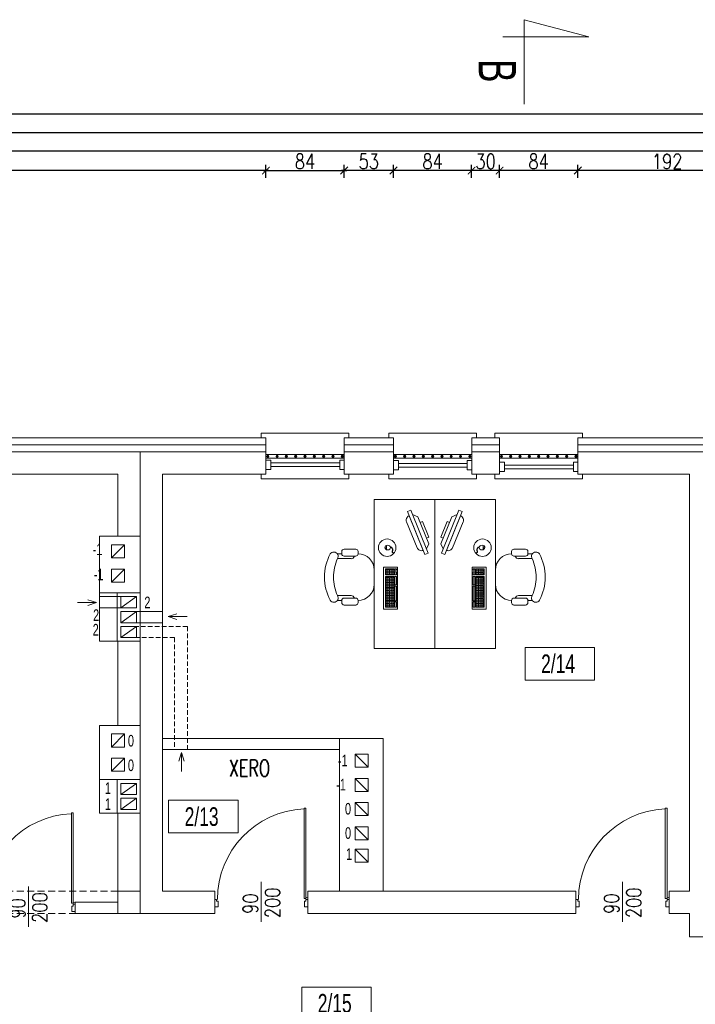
# Model space of a CAD drawing. Header units: millimetres. Extents: x 6354466 to 6508314, y -1889048 to -1342748.
# Tile 109 of 134: x 6388100 to 6395358, y -1554901 to -1544321. Entities that reach past the tile are written whole.
import ezdxf
from ezdxf.enums import TextEntityAlignment as Align

# ---------------------------------------------------------------- set-up
doc = ezdxf.new("R2010")
doc.units = ezdxf.units.MM
doc.header["$PDMODE"] = 3
doc.header["$PDSIZE"] = 10
doc.linetypes.add('HIDDEN', pattern=[0.375, 0.25, -0.125])
for name, color, linetype, lineweight in [('HATCH', 8, 'Continuous', 0), ('L-2', 167, 'Continuous', 13), ('L-3', 10, 'Continuous', 18), ('L-4', 92, 'Continuous', 20), ('L-5', 152, 'Continuous', 9), ('L-DIM', 252, 'Continuous', 5), ('L-DRZWI', 146, 'Continuous', 13), ('L-ISTNIEJĄCE BUDYNKI', 167, 'Continuous', 5), ('L-OKNA', 144, 'Continuous', 20), ('L-Wyburzenia', 253, 'HIDDEN', 5), ('łóżka', 230, 'Continuous', 9)]:
    doc.layers.add(name, color=color, linetype=linetype, lineweight=lineweight)
doc.layers.add('L-9', color=11, linetype='Continuous', plot=False)
doc.styles.add('125', font='cdmsimpl.shx', dxfattribs={"width": 0.7, "height": 125})
doc.styles.add('160', font='simplex.shx', dxfattribs={"width": 0.8, "height": 160})
doc.styles.add('200', font='cdmsimpl.shx', dxfattribs={"width": 0.7, "height": 200})
doc.styles.add('250', font='cdmsimpl.shx', dxfattribs={"width": 0.7, "height": 250})
doc.styles.add('CDM', font='cdmsimpl.shx', dxfattribs={"width": 0.8, "bigfont": 'cdmbigpl.shx'})
doc.styles.add('SIM-DIM', font='simplex.shx', dxfattribs={"width": 0.7, "bigfont": 'cdmbigpl.shx'})
doc.linetypes.add('BATTING', pattern='A,0.00254,-2.54,[134,ltypeshp.shx,S=2.54,R=0,X=-2.54,Y=0],-5.08,[134,ltypeshp.shx,S=2.54,R=180,X=2.54,Y=0],-2.54', length=10.16254)
doc.dimstyles.new('160', dxfattribs={"dimtxt": 160, "dimasz": 80, "dimexe": 60, "dimexo": 3, "dimgap": 18, "dimtad": 1, "dimdec": 0, "dimlfac": 0.1, "dimrnd": 1, "dimtxsty": '160', "dimblk": 'ARCHTICK', "dimcen": 2.5, "dimdle": 30, "dimadec": 0, "dimazin": 0, "dimtfac": 1, "dimtdec": 0, "dimtix": 1, "dimtmove": 2, "dimatfit": 0, "dimldrblk": 'NONE', "dimfxl": 0, "dimarcsym": 0})

# ---------------------------------------------------------------- blocks, each defined once
blk = doc.blocks.new('*U23')
for p, q in [((-5, 0), (-5, -5)), ((5, -5), (5, 0)), ((-5, -5), (5, -5)), ((-2, -5), (-2, -79)), ((2, -5), (2, -79)), ((-5, -84), (-5, -79)), ((-5, -79), (5, -79)), ((5, -79), (5, -84))]:
    blk.add_line(p, q)
blk = doc.blocks.new('STOLIK2')
h = blk.add_hatch()
h.set_pattern_fill('ANGLE', color=256, scale=0.25, style=0)
h.set_pattern_definition([(360, (-4499.488, 29427.6887), (-2e-16, -1.74625), [1.27, -0.47625]), (270, (-4499.488, 29427.6887), (-1.74625, 1e-16), [1.27, -0.47625])])
h.paths.add_polyline_path([(-130.9, 53.7), (-98.1, 53.7), (-98.1, 62.9), (-130.9, 62.9)])
h.paths.add_polyline_path([(-96.2, 62.9), (-89.7, 62.9), (-89.7, 53.7), (-96.2, 53.7)])
for p, q in [((-128.6, 107.5), (-128.6, 95)), ((-126.1, 110), (-123.6, 110)), ((-123.6, 114.7), (-123.6, 110)), ((-121.1, 107.5), (-121.1, 95)), ((-118.5, 114.7), (-118.5, 100)), ((-78.8, 114.7), (-78.8, 100)), ((-76.1, 107.5), (-76.1, 95)), ((-73.6, 110), (-73.6, 114.7)), ((-71.1, 110), (-73.6, 110)), ((-68.6, 107.5), (-68.6, 95)), ((-126.1, 92.5), (-123.6, 92.5)), ((-71.1, 92.5), (-73.6, 92.5)), ((-82.5, 75), (-67.5, 75)), ((-67, 63.7), (-67, 62.1)), ((-67, 62.1), (-69.2, 62)), ((-67, 62.1), (-64.7, 62.1)), ((-28.2, 39.5), (-74.5, 20.7)), ((-73, 17), (-26.7, 35.8)), ((-31.3, 33.9), (-33.7, 28.3)), ((-26.7, 35.8), (-28.2, 39.5)), ((-62.8, 16.5), (-33.7, 28.3)), ((-74.5, 20.7), (-73, 17)), ((-68.4, 18.9), (-62.8, 16.5))]:
    blk.add_line(p, q)
for points in [[(-15.3, 75), (-175.3, 75), (-175.3, 10), (-15.3, 10)], [(-133, 50), (-88.1, 50), (-88.1, 65), (-133, 65)], [(-130.9, 53.7), (-98.1, 53.7), (-98.1, 62.9), (-130.9, 62.9)], [(-125.3, 53), (-130.9, 53), (-130.9, 51.3), (-125.3, 51.3)], [(-124.2, 51.3), (-108.3, 51.3), (-108.3, 53), (-124.2, 53)], [(-107.1, 53), (-98.1, 53), (-98.1, 51.3), (-107.1, 51.3)], [(-96.2, 62.9), (-89.7, 62.9), (-89.7, 53.7), (-96.2, 53.7)], [(-96.2, 53), (-92.9, 53), (-92.9, 51.3), (-96.2, 51.3)], [(-89.7, 53), (-91.3, 53), (-91.3, 51.3), (-89.7, 51.3)], [(-66.6, 57.6), (-66.9, 57.6), (-66.9, 56.7), (-66.6, 56.7)], [(-39.8, 25.8), (-56.7, 19), (-55.7, 16.5), (-38.8, 23.4)]]:
    blk.add_lwpolyline(points, close=True)
blk.add_lwpolyline([(-32.8, 37.6), (-32.8, 37.6, 0.414214), (-39.3, 40.4), (-67.1, 29.1, 0.414214), (-69.9, 22.6), (-69.9, 22.6)], format="xyb", close=True)
blk.add_circle((-67, 61.2), 9.34)
for centre, radius, start, end in [((-98.5, 75.5), 53.1, 90.0969, 118.0725), ((-98.7, 75.5), 53.1, 61.9275, 89.9031), ((-121, 118.5), 4.62, 123.3493, 303.4743), ((-97.9, 66.2), 52.6, 90.8505, 113.0497), ((-99.4, 66.2), 52.6, 66.9503, 89.1495), ((-76.3, 118.5), 4.62, 236.5257, 56.6507), ((-126.1, 107.5), 2.5, 90, 180), ((-123.6, 107.5), 2.5, 0, 90), ((-73.6, 107.5), 2.5, 90, 180), ((-71.1, 107.5), 2.5, 0, 90), ((-122.2, 100), 3.75, 286.6721, 0), ((-75.1, 100), 3.75, 180, 253.3551), ((-126.1, 95), 2.5, 180, 270), ((-123.6, 95), 2.5, 270, 0), ((-106.1, 92.5), 17.5, 180, 270), ((-91.1, 92.5), 17.5, 270, 0), ((-73.6, 95), 2.5, 180, 270), ((-71.1, 95), 2.5, 270, 0)]:
    blk.add_arc(centre, radius, start, end)
at = {"extrusion": (0, 0, -1)}
blk.add_ellipse((-66.9, 60.7), major_axis=(-0.08, 3.05), ratio=0.834162, dxfattribs=at)
for points, knots in [([(-66.9, 56.7), (-67.7, 55.9), (-69.1, 54.5), (-71.6, 56.7), (-72.6, 54.4), (-73.6, 54.9), (-74.1, 55.2)], [0, 0, 0, 0, 2.841116, 5.231607, 6.614689, 8.161976, 8.161976, 8.161976, 8.161976]), ([(-66.6, 56.7), (-66.9, 56.4), (-67, 56.2), (-67.5, 55.8), (-67.8, 55.5), (-68.4, 55.2), (-68.7, 55.1), (-69.2, 55.1), (-69.4, 55.1), (-69.7, 55.1), (-69.8, 55.2), (-70.3, 55.4), (-70.5, 55.5), (-71, 55.7), (-71.1, 55.7), (-71.4, 55.7), (-71.4, 55.7), (-71.5, 55.7), (-71.6, 55.7), (-71.7, 55.6), (-71.8, 55.4), (-72, 55.2), (-72.1, 55), (-72.3, 54.8), (-72.4, 54.7), (-72.6, 54.6), (-72.7, 54.6), (-73, 54.6), (-73.1, 54.6), (-73.4, 54.6), (-73.5, 54.7), (-73.7, 54.8)], [0, 0, 0, 0, 0.557194, 0.557194, 1.671582, 1.671582, 2.519282, 2.519282, 2.939271, 2.939271, 3.35926, 3.35926, 4.143879, 4.143879, 4.704066, 4.704066, 5.061527, 5.061527, 5.357017, 5.357017, 5.838332, 5.838332, 6.319648, 6.319648, 6.605434, 6.605434, 6.891219, 6.891219, 7.177005, 7.177005, 7.662218, 7.662218, 7.662218, 7.662218])]:
    blk.add_open_spline(points, degree=3, knots=knots)
blk = doc.blocks.new('opis pom')
at = {"color": 0}
blk.add_lwpolyline([(252897, -40977), (253644, -40977), (253644, -41327), (252897, -41327)], close=True, dxfattribs=at)
at = {"layer": 'L-4', "lineweight": 30, "style": '250', "width": 0.7}
blk.add_attdef('2', text='', height=250, dxfattribs=at).set_placement((253252, -41152), align=Align.MIDDLE_CENTER)
blk = doc.blocks.new('*U281')
for p, q in [((-40, 50), (-40, 1020)), ((-40, 1020), (-20, 1020)), ((-20, 1020), (-20, 50)), ((-500, -203), (-500, 228)), ((-1000, -40), (-1000, 40)), ((-1000, 40), (-980, 40)), ((-980, 40), (-980, 20)), ((-980, 20), (-965, 20)), ((-965, 20), (-965, -40)), ((-20, 50), (-40, 50)), ((-20, 20), (-35, 20)), ((-35, 20), (-35, -40)), ((-20, 50), (-20, 60)), ((0, 40), (-20, 40)), ((-20, 40), (-20, 20)), ((-965, -40), (-1000, -40)), ((-35, -40), (0, -40))]:
    blk.add_line(p, q)
for points in [[(-20, 50), (-20, 1020)], [(0, -40), (0, 40)]]:
    blk.add_lwpolyline(points)
blk.add_circle((-10, 50), 10)
blk.add_arc((2, 39), 974, 92.7258, 179.9542)
at = {"style": '160', "width": 0.8}
blk.add_attdef('SZER', text='', height=160, rotation=90, dxfattribs=at).set_placement((-489, -6), align=Align.BOTTOM_CENTER)
blk.add_attdef('WYS', text='', height=160, rotation=90, dxfattribs=at).set_placement((-459, 3), align=Align.TOP_CENTER)
at = {"style": 'CDM', "width": 0.8, "flags": 1}
blk.add_attdef('POZIOM', (-915, -225), '', height=125, dxfattribs=at)
blk = doc.blocks.new('_ArchTick')
at = {"color": 0, "linetype": 'ByBlock', "const_width": 0.15}
blk.add_lwpolyline([(-0.5, -0.5), (0.5, 0.5)], dxfattribs=at)
blk = doc.blocks.new('*D328')
at = {"layer": 'Defpoints', "color": 0, "transparency": 16777216}
for p in [(6394095, -1545942), (6394095, -1548888), (6396015, -1548888)]:
    blk.add_point(p, dxfattribs=at)
at = {"layer": 'L-DIM', "color": 0, "lineweight": -2, "ltscale": 10, "transparency": 16777216}
for p, q in [((6394095, -1546022), (6394095, -1545882)), ((6396015, -1546022), (6396015, -1545882)), ((6396045, -1545942), (6394065, -1545942))]:
    blk.add_line(p, q, dxfattribs=at)
at = {"layer": 'L-DIM', "color": 0, "linetype": 'ByBlock', "lineweight": -2, "transparency": 16777216, "xscale": 80, "yscale": 80, "zscale": 80, "rotation": 180}
blk.add_blockref('_ArchTick', (6394095, -1545942), dxfattribs=at)
at = {"layer": 'L-DIM', "color": 0, "linetype": 'ByBlock', "lineweight": -2, "transparency": 16777216, "xscale": 80, "yscale": 80, "zscale": 80}
blk.add_blockref('_ArchTick', (6396015, -1545942), dxfattribs=at)
at = {"layer": 'L-DIM', "color": 0, "ltscale": 10, "transparency": 16777216, "insert": (6395055, -1545844), "char_height": 160, "attachment_point": 5, "style": '160'}
blk.add_mtext('192', dxfattribs=at)
blk = doc.blocks.new('_None')
blk = doc.blocks.new('*D329')
at = {"layer": 'Defpoints', "color": 0, "transparency": 16777216}
for p in [(6393255, -1545942), (6393255, -1548888), (6394095, -1548888)]:
    blk.add_point(p, dxfattribs=at)
at = {"layer": 'L-DIM', "color": 0, "lineweight": -2, "ltscale": 10, "transparency": 16777216}
for p, q in [((6393255, -1546022), (6393255, -1545882)), ((6394095, -1546022), (6394095, -1545882)), ((6394125, -1545942), (6393225, -1545942))]:
    blk.add_line(p, q, dxfattribs=at)
at = {"layer": 'L-DIM', "color": 0, "linetype": 'ByBlock', "lineweight": -2, "transparency": 16777216, "xscale": 80, "yscale": 80, "zscale": 80, "rotation": 180}
blk.add_blockref('_ArchTick', (6393255, -1545942), dxfattribs=at)
at = {"layer": 'L-DIM', "color": 0, "linetype": 'ByBlock', "lineweight": -2, "transparency": 16777216, "xscale": 80, "yscale": 80, "zscale": 80}
blk.add_blockref('_ArchTick', (6394095, -1545942), dxfattribs=at)
at = {"layer": 'L-DIM', "color": 0, "ltscale": 10, "transparency": 16777216, "insert": (6393675, -1545844), "char_height": 160, "attachment_point": 5, "style": '160'}
blk.add_mtext('84', dxfattribs=at)
blk = doc.blocks.new('*D330')
at = {"layer": 'Defpoints', "color": 0, "transparency": 16777216}
for p in [(6392955, -1545942), (6392955, -1548888), (6393255, -1548888)]:
    blk.add_point(p, dxfattribs=at)
at = {"layer": 'L-DIM', "color": 0, "lineweight": -2, "ltscale": 10, "transparency": 16777216}
for p, q in [((6392955, -1546022), (6392955, -1545882)), ((6393255, -1546022), (6393255, -1545882)), ((6393285, -1545942), (6392925, -1545942))]:
    blk.add_line(p, q, dxfattribs=at)
at = {"layer": 'L-DIM', "color": 0, "linetype": 'ByBlock', "lineweight": -2, "transparency": 16777216, "xscale": 80, "yscale": 80, "zscale": 80, "rotation": 180}
blk.add_blockref('_ArchTick', (6392955, -1545942), dxfattribs=at)
at = {"layer": 'L-DIM', "color": 0, "linetype": 'ByBlock', "lineweight": -2, "transparency": 16777216, "xscale": 80, "yscale": 80, "zscale": 80}
blk.add_blockref('_ArchTick', (6393255, -1545942), dxfattribs=at)
at = {"layer": 'L-DIM', "color": 0, "ltscale": 10, "transparency": 16777216, "insert": (6393105, -1545844), "char_height": 160, "attachment_point": 5, "style": '160'}
blk.add_mtext('30', dxfattribs=at)
blk = doc.blocks.new('*D331')
at = {"layer": 'Defpoints', "color": 0, "transparency": 16777216}
for p in [(6392115, -1545942), (6392115, -1548888), (6392955, -1548888)]:
    blk.add_point(p, dxfattribs=at)
at = {"layer": 'L-DIM', "color": 0, "lineweight": -2, "ltscale": 10, "transparency": 16777216}
for p, q in [((6392115, -1546022), (6392115, -1545882)), ((6392955, -1546022), (6392955, -1545882)), ((6392985, -1545942), (6392085, -1545942))]:
    blk.add_line(p, q, dxfattribs=at)
at = {"layer": 'L-DIM', "color": 0, "linetype": 'ByBlock', "lineweight": -2, "transparency": 16777216, "xscale": 80, "yscale": 80, "zscale": 80, "rotation": 180}
blk.add_blockref('_ArchTick', (6392115, -1545942), dxfattribs=at)
at = {"layer": 'L-DIM', "color": 0, "linetype": 'ByBlock', "lineweight": -2, "transparency": 16777216, "xscale": 80, "yscale": 80, "zscale": 80}
blk.add_blockref('_ArchTick', (6392955, -1545942), dxfattribs=at)
at = {"layer": 'L-DIM', "color": 0, "ltscale": 10, "transparency": 16777216, "insert": (6392535, -1545844), "char_height": 160, "attachment_point": 5, "style": '160'}
blk.add_mtext('84', dxfattribs=at)
blk = doc.blocks.new('*D332')
at = {"layer": 'Defpoints', "color": 0, "transparency": 16777216}
for p in [(6391585, -1545942), (6391585, -1548888), (6392115, -1548888)]:
    blk.add_point(p, dxfattribs=at)
at = {"layer": 'L-DIM', "color": 0, "lineweight": -2, "ltscale": 10, "transparency": 16777216}
for p, q in [((6391585, -1546022), (6391585, -1545882)), ((6392115, -1546022), (6392115, -1545882)), ((6392145, -1545942), (6391555, -1545942))]:
    blk.add_line(p, q, dxfattribs=at)
at = {"layer": 'L-DIM', "color": 0, "linetype": 'ByBlock', "lineweight": -2, "transparency": 16777216, "xscale": 80, "yscale": 80, "zscale": 80, "rotation": 180}
blk.add_blockref('_ArchTick', (6391585, -1545942), dxfattribs=at)
at = {"layer": 'L-DIM', "color": 0, "linetype": 'ByBlock', "lineweight": -2, "transparency": 16777216, "xscale": 80, "yscale": 80, "zscale": 80}
blk.add_blockref('_ArchTick', (6392115, -1545942), dxfattribs=at)
at = {"layer": 'L-DIM', "color": 0, "ltscale": 10, "transparency": 16777216, "insert": (6391850, -1545844), "char_height": 160, "attachment_point": 5, "style": '160'}
blk.add_mtext('53', dxfattribs=at)
blk = doc.blocks.new('*D333')
at = {"layer": 'Defpoints', "color": 0, "ltscale": 10, "transparency": 16777216}
for p in [(6383650, -1545942), (6383650, -1548813), (6390745, -1548813)]:
    blk.add_point(p, dxfattribs=at)
at = {"layer": 'L-DIM', "color": 0, "lineweight": -2, "ltscale": 10, "transparency": 16777216}
for p, q in [((6383650, -1546022), (6383650, -1545882)), ((6390745, -1546022), (6390745, -1545882)), ((6390775, -1545942), (6383620, -1545942))]:
    blk.add_line(p, q, dxfattribs=at)
at = {"layer": 'L-DIM', "color": 0, "lineweight": -2, "ltscale": 10, "transparency": 16777216, "xscale": 80, "yscale": 80, "zscale": 80, "rotation": 180}
blk.add_blockref('_ArchTick', (6383650, -1545942), dxfattribs=at)
at = {"layer": 'L-DIM', "color": 0, "lineweight": -2, "ltscale": 10, "transparency": 16777216, "xscale": 80, "yscale": 80, "zscale": 80}
blk.add_blockref('_ArchTick', (6390745, -1545942), dxfattribs=at)
at = {"layer": 'L-DIM', "color": 0, "ltscale": 10, "transparency": 16777216, "insert": (6387198, -1545844), "char_height": 160, "attachment_point": 5, "style": '160'}
blk.add_mtext('710', dxfattribs=at)
blk = doc.blocks.new('*D338')
at = {"layer": 'Defpoints', "color": 0, "transparency": 16777216}
for p in [(6391585, -1545942), (6390745, -1548813), (6391585, -1548813)]:
    blk.add_point(p, dxfattribs=at)
at = {"layer": 'L-DIM', "color": 0, "lineweight": -2, "ltscale": 10, "transparency": 16777216}
for p, q in [((6390745, -1546022), (6390745, -1545882)), ((6391585, -1546022), (6391585, -1545882)), ((6390715, -1545942), (6391615, -1545942))]:
    blk.add_line(p, q, dxfattribs=at)
at = {"layer": 'L-DIM', "color": 0, "linetype": 'ByBlock', "lineweight": -2, "transparency": 16777216, "xscale": 80, "yscale": 80, "zscale": 80, "rotation": 180}
blk.add_blockref('_ArchTick', (6390745, -1545942), dxfattribs=at)
at = {"layer": 'L-DIM', "color": 0, "linetype": 'ByBlock', "lineweight": -2, "transparency": 16777216, "xscale": 80, "yscale": 80, "zscale": 80}
blk.add_blockref('_ArchTick', (6391585, -1545942), dxfattribs=at)
at = {"layer": 'L-DIM', "color": 0, "ltscale": 10, "transparency": 16777216, "insert": (6391165, -1545844), "char_height": 160, "attachment_point": 5, "style": '160'}
blk.add_mtext('84', dxfattribs=at)
blk = doc.blocks.new('*D339')
at = {"layer": 'Defpoints', "color": 0, "ltscale": 10, "transparency": 16777216}
for p in [(6383200, -1545733), (6413285, -1546723), (6383200, -1548963)]:
    blk.add_point(p, dxfattribs=at)
at = {"layer": 'L-DIM', "color": 0, "lineweight": -2, "ltscale": 10, "transparency": 16777216}
for p, q in [((6413315, -1545733), (6383170, -1545733)), ((6383200, -1545813), (6383200, -1545673)), ((6413285, -1545813), (6413285, -1545673))]:
    blk.add_line(p, q, dxfattribs=at)
at = {"layer": 'L-DIM', "color": 0, "lineweight": -2, "ltscale": 10, "transparency": 16777216, "xscale": 80, "yscale": 80, "zscale": 80, "rotation": 180}
blk.add_blockref('_ArchTick', (6383200, -1545733), dxfattribs=at)
at = {"layer": 'L-DIM', "color": 0, "lineweight": -2, "ltscale": 10, "transparency": 16777216, "xscale": 80, "yscale": 80, "zscale": 80}
blk.add_blockref('_ArchTick', (6413285, -1545733), dxfattribs=at)
at = {"layer": 'L-DIM', "color": 0, "ltscale": 10, "transparency": 16777216, "insert": (6398243, -1545635), "char_height": 160, "attachment_point": 5, "style": '160'}
blk.add_mtext('3009', dxfattribs=at)
blk = doc.blocks.new('*D340')
at = {"layer": 'Defpoints', "color": 0, "ltscale": 10, "transparency": 16777216}
for p in [(6383200, -1545538), (6413285, -1546529), (6383200, -1548619)]:
    blk.add_point(p, dxfattribs=at)
at = {"layer": 'L-DIM', "color": 0, "lineweight": -2, "ltscale": 10, "transparency": 16777216}
for p, q in [((6413315, -1545538), (6383170, -1545538)), ((6383200, -1545618), (6383200, -1545478)), ((6413285, -1545618), (6413285, -1545478))]:
    blk.add_line(p, q, dxfattribs=at)
at = {"layer": 'L-DIM', "color": 0, "lineweight": -2, "ltscale": 10, "transparency": 16777216, "xscale": 80, "yscale": 80, "zscale": 80, "rotation": 180}
blk.add_blockref('_ArchTick', (6383200, -1545538), dxfattribs=at)
at = {"layer": 'L-DIM', "color": 0, "lineweight": -2, "ltscale": 10, "transparency": 16777216, "xscale": 80, "yscale": 80, "zscale": 80}
blk.add_blockref('_ArchTick', (6413285, -1545538), dxfattribs=at)
at = {"layer": 'L-DIM', "color": 0, "ltscale": 10, "transparency": 16777216, "insert": (6398243, -1545440), "char_height": 160, "attachment_point": 5, "style": '160'}
blk.add_mtext('3009', dxfattribs=at)
blk = doc.blocks.new('*D341')
at = {"layer": 'Defpoints', "color": 0, "ltscale": 10, "transparency": 16777216}
for p in [(6383200, -1545337), (6413285, -1546723), (6383200, -1548963)]:
    blk.add_point(p, dxfattribs=at)
at = {"layer": 'L-DIM', "color": 0, "lineweight": -2, "ltscale": 10, "transparency": 16777216}
for p, q in [((6413315, -1545337), (6383170, -1545337)), ((6383200, -1545417), (6383200, -1545277)), ((6413285, -1545417), (6413285, -1545277))]:
    blk.add_line(p, q, dxfattribs=at)
at = {"layer": 'L-DIM', "color": 0, "lineweight": -2, "ltscale": 10, "transparency": 16777216, "xscale": 80, "yscale": 80, "zscale": 80, "rotation": 180}
blk.add_blockref('_ArchTick', (6383200, -1545337), dxfattribs=at)
at = {"layer": 'L-DIM', "color": 0, "lineweight": -2, "ltscale": 10, "transparency": 16777216, "xscale": 80, "yscale": 80, "zscale": 80}
blk.add_blockref('_ArchTick', (6413285, -1545337), dxfattribs=at)
at = {"layer": 'L-DIM', "color": 0, "ltscale": 10, "transparency": 16777216, "insert": (6398243, -1545239), "char_height": 160, "attachment_point": 5, "style": '160'}
blk.add_mtext('3009', dxfattribs=at)

msp = doc.modelspace()

# ---------------------------------------------------------------- hatches: boundary and pattern name
at = {"layer": 'L-5', "ltscale": 10}
h = msp.add_hatch(dxfattribs=at)
h.set_pattern_fill('ANSI31', color=8, scale=10)
h.set_pattern_definition([(45, (6323554.634, -1676177.102), (-22.45064, 22.45064), [])])
h.paths.add_polyline_path([(6390195.3, -1553718.4), (6390195.3, -1553683.4), (6389635.3, -1553683.4), (6389635.3, -1552293.2), (6389395.3, -1552293.2), (6389395.3, -1553923.4), (6390195.3, -1553923.4), (6390195.3, -1553798.4)])
h.paths.add_polyline_path([(6389395.3, -1553923.4), (6390195.3, -1553923.4), (6390195.3, -1553798.4), (6390195.3, -1553718.4), (6390195.3, -1553683.4), (6389635.3, -1553683.4), (6389635.3, -1552293.2), (6389395.3, -1552293.2)], flags=16)

# ---------------------------------------------------------------- linework, layer by layer
at = {"layer": 'HATCH', "linetype": 'HIDDEN', "ltscale": 200}
for p, q in [((6389902.9, -1550840.4), (6389355.3, -1550840.4)), ((6389902.9, -1550840.4), (6389902.9, -1552163.4)), ((6389762.9, -1550960.4), (6389355.3, -1550960.4)), ((6389762.9, -1550960.4), (6389762.9, -1552163.4))]:
    msp.add_line(p, q, dxfattribs=at)
at = {"layer": 'L-2'}
for p, q in [((6393520, -1545229.8), (6393520, -1544321.1)), ((6393520, -1544321.1), (6394212.9, -1544505.7)), ((6394212.9, -1544505.7), (6393290.4, -1544505.7)), ((6383800.3, -1548963.4), (6390745.3, -1548963.4)), ((6383800.3, -1548963.4), (6389395.3, -1548963.4)), ((6389395.3, -1553923.4), (6389395.3, -1548963.4)), ((6389395.3, -1548963.4), (6389395.3, -1553923.4)), ((6390745.3, -1549203.4), (6390745.3, -1548963.4)), ((6390745.3, -1548963.4), (6390745.3, -1549203.4)), ((6391585.3, -1548963.4), (6392115.3, -1548963.4)), ((6391585.3, -1549203.4), (6391585.3, -1548963.4)), ((6392115.3, -1549203.4), (6392115.3, -1548963.4)), ((6392955.3, -1548963.4), (6393255.3, -1548963.4)), ((6392955.3, -1549203.4), (6392955.3, -1548963.4)), ((6393255.3, -1549203.4), (6393255.3, -1548963.4)), ((6394095.3, -1548963.4), (6396015.3, -1548963.4)), ((6394095.3, -1549203.4), (6394095.3, -1548963.4)), ((6389155.3, -1549203.4), (6384040.3, -1549203.4)), ((6389155.3, -1549203.4), (6389155.3, -1549868.8)), ((6389635.3, -1549203.4), (6390745.3, -1549203.4)), ((6389635.3, -1552163.4), (6389635.3, -1549203.4)), ((6390745.3, -1549203.4), (6390125.3, -1549203.4)), ((6391585.3, -1549203.4), (6392005.3, -1549203.4)), ((6392005.3, -1549203.4), (6392115.3, -1549203.4)), ((6392955.3, -1549203.4), (6393255.3, -1549203.4)), ((6394095.3, -1549203.4), (6395295.3, -1549203.4)), ((6395295.3, -1551923.4), (6395295.3, -1549203.4)), ((6388955.3, -1550480.4), (6388955.3, -1551000.4)), ((6388955.3, -1551000.4), (6389145.3, -1551000.4)), ((6389155.3, -1551000.4), (6389155.3, -1551905.3)), ((6388955.3, -1552486.5), (6388955.3, -1551905.3)), ((6388955.3, -1551905.3), (6389155.3, -1551905.3)), ((6389155.3, -1551905.3), (6389395.3, -1551905.3)), ((6395295.3, -1553683.4), (6395295.3, -1551923.4)), ((6391535.3, -1552043.4), (6391535.3, -1553683.4)), ((6391535.3, -1552043.4), (6392005.3, -1552043.4)), ((6392005.3, -1552043.4), (6392005.3, -1552353.4)), ((6389635.3, -1553683.4), (6389635.3, -1552163.4)), ((6392005.3, -1553353.4), (6392005.3, -1552353.4)), ((6388955.3, -1552486.5), (6389155.3, -1552486.5)), ((6388955.3, -1552846.5), (6388955.3, -1552486.5)), ((6389155.3, -1552486.5), (6389395.3, -1552486.5)), ((6389145.3, -1552846.5), (6388955.3, -1552846.5)), ((6389155.3, -1552846.5), (6389155.3, -1553923.4)), ((6392005.3, -1553683.4), (6392005.3, -1553353.4)), ((6389395.3, -1553683.4), (6389155.3, -1553683.4)), ((6389635.3, -1553683.4), (6390195.3, -1553683.4)), ((6390195.3, -1553923.4), (6390195.3, -1553683.4)), ((6391195.3, -1553923.4), (6391195.3, -1553683.4)), ((6391195.3, -1553683.4), (6392005.3, -1553683.4)), ((6392005.3, -1553683.4), (6394075.3, -1553683.4)), ((6394075.3, -1553923.4), (6394075.3, -1553683.4)), ((6395075.3, -1553923.4), (6395075.3, -1553683.4)), ((6395075.3, -1553683.4), (6395295.3, -1553683.4)), ((6389395.3, -1553923.4), (6389155.3, -1553923.4)), ((6389395.3, -1553923.4), (6390195.3, -1553923.4)), ((6391195.3, -1553923.4), (6394075.3, -1553923.4)), ((6395075.3, -1553923.4), (6395295.3, -1553923.4))]:
    msp.add_line(p, q, dxfattribs=at)
at = {"layer": 'L-2', "lineweight": 15}
for p, q in [((6389085.3, -1550103.4), (6389225.3, -1549963.4)), ((6389085.3, -1550363.4), (6389225.3, -1550223.4)), ((6389185.3, -1550640.4), (6389355.3, -1550520.4)), ((6389185.3, -1550800.4), (6389355.3, -1550680.4)), ((6389185.3, -1550960.4), (6389355.3, -1550840.4)), ((6389085.3, -1552135.9), (6389225.3, -1551995.9)), ((6391843.9, -1552353.4), (6391703.9, -1552213.4)), ((6391703.9, -1552213.4), (6391703.9, -1552353.4)), ((6389085.3, -1552395.9), (6389225.3, -1552255.9)), ((6389185.3, -1552646.5), (6389355.3, -1552526.5)), ((6391843.9, -1552613.4), (6391703.9, -1552473.4)), ((6389185.3, -1552806.5), (6389355.3, -1552686.5)), ((6391843.9, -1552873.4), (6391703.9, -1552733.4)), ((6391843.9, -1553133.4), (6391703.9, -1552993.4)), ((6391843.9, -1553374.6), (6391703.9, -1553234.6))]:
    msp.add_line(p, q, dxfattribs=at)
at = {"layer": 'L-2', "ltscale": 10}
for q in [(6395295.3, -1553923.4), (6395535.3, -1554175.7)]:
    msp.add_line((6395295.3, -1554175.7), q, dxfattribs=at)
at = {"layer": 'L-2', "ltscale": 8}
msp.add_lwpolyline([(6389395.3, -1549868.8), (6388955.3, -1549868.8), (6388955.3, -1550480.4), (6389395.3, -1550480.4)], dxfattribs=at)
at = {"layer": 'L-2', "lineweight": 15}
for points in [[(6389085.3, -1550103.4), (6389225.3, -1550103.4), (6389225.3, -1549963.4), (6389085.3, -1549963.4)], [(6389085.3, -1550363.4), (6389225.3, -1550363.4), (6389225.3, -1550223.4), (6389085.3, -1550223.4)], [(6389185.3, -1550640.4), (6389355.3, -1550640.4), (6389355.3, -1550520.4), (6389185.3, -1550520.4)], [(6389185.3, -1550800.4), (6389355.3, -1550800.4), (6389355.3, -1550680.4), (6389185.3, -1550680.4)], [(6389185.3, -1550960.4), (6389355.3, -1550960.4), (6389355.3, -1550840.4), (6389185.3, -1550840.4)], [(6389085.3, -1552135.9), (6389225.3, -1552135.9), (6389225.3, -1551995.9), (6389085.3, -1551995.9)], [(6391843.9, -1552353.4), (6391703.9, -1552353.4), (6391703.9, -1552213.4), (6391843.9, -1552213.4)], [(6389085.3, -1552395.9), (6389225.3, -1552395.9), (6389225.3, -1552255.9), (6389085.3, -1552255.9)], [(6389185.3, -1552646.5), (6389355.3, -1552646.5), (6389355.3, -1552526.5), (6389185.3, -1552526.5)], [(6391843.9, -1552613.4), (6391703.9, -1552613.4), (6391703.9, -1552473.4), (6391843.9, -1552473.4)], [(6389185.3, -1552806.5), (6389355.3, -1552806.5), (6389355.3, -1552686.5), (6389185.3, -1552686.5)], [(6391843.9, -1552873.4), (6391703.9, -1552873.4), (6391703.9, -1552733.4), (6391843.9, -1552733.4)], [(6391843.9, -1553133.4), (6391703.9, -1553133.4), (6391703.9, -1552993.4), (6391843.9, -1552993.4)], [(6391843.9, -1553374.6), (6391703.9, -1553374.6), (6391703.9, -1553234.6), (6391843.9, -1553234.6)]]:
    msp.add_lwpolyline(points, close=True, dxfattribs=at)
at = {"layer": 'L-2', "ltscale": 8}
for points in [[(6389145.3, -1550480.4), (6389395.3, -1550480.4), (6389395.3, -1551000.4), (6389145.3, -1551000.4)], [(6389145.3, -1552486.5), (6389395.3, -1552486.5), (6389395.3, -1552846.5), (6389145.3, -1552846.5)]]:
    msp.add_lwpolyline(points, close=True, dxfattribs=at)
at = {"layer": 'L-3', "ltscale": 5}
for p, q in [((6383650.3, -1548813.4), (6390745.3, -1548813.4)), ((6390745.3, -1548963.4), (6390745.3, -1548813.4)), ((6391585.3, -1548963.4), (6391585.3, -1548813.4)), ((6391585.3, -1548813.4), (6392115.3, -1548813.4)), ((6392115.3, -1548963.4), (6392115.3, -1548813.4)), ((6392955.3, -1548963.4), (6392955.3, -1548813.4)), ((6392955.3, -1548813.4), (6393255.3, -1548813.4)), ((6393255.3, -1548963.4), (6393255.3, -1548813.4)), ((6394095.3, -1548963.4), (6394095.3, -1548813.4)), ((6394095.3, -1548813.4), (6396015.3, -1548813.4))]:
    msp.add_line(p, q, dxfattribs=at)
at = {"layer": 'L-3'}
for p, q in [((6390695.3, -1548813.4), (6390695.3, -1548763.4)), ((6390695.3, -1548763.4), (6391635.3, -1548763.4)), ((6391635.3, -1548763.4), (6391635.3, -1548813.4)), ((6392065.3, -1548813.4), (6392065.3, -1548763.4)), ((6392065.3, -1548763.4), (6393005.3, -1548763.4)), ((6393005.3, -1548763.4), (6393005.3, -1548813.4)), ((6393205.3, -1548813.4), (6393205.3, -1548763.4)), ((6393205.3, -1548763.4), (6394145.3, -1548763.4)), ((6394145.3, -1548763.4), (6394145.3, -1548813.4))]:
    msp.add_line(p, q, dxfattribs=at)
at = {"layer": 'L-3', "linetype": 'BATTING', "ltscale": 7}
for p, q in [((6383725.3, -1548888.4), (6390745.3, -1548888.4)), ((6391585.3, -1548888.4), (6392115.3, -1548888.4)), ((6392955.3, -1548888.4), (6393255.3, -1548888.4)), ((6394095.3, -1548888.4), (6396015.3, -1548888.4))]:
    msp.add_line(p, q, dxfattribs=at)
at = {"layer": 'L-3', "ltscale": 10}
for points in [[(6390745.3, -1548993.4), (6391585.3, -1548993.4), (6391585.3, -1549033.4), (6390745.3, -1549033.4)], [(6392115.3, -1548993.4), (6392955.3, -1548993.4), (6392955.3, -1549033.4), (6392115.3, -1549033.4)], [(6393255.3, -1548993.4), (6394095.3, -1548993.4), (6394095.3, -1549033.4), (6393255.3, -1549033.4)]]:
    msp.add_lwpolyline(points, close=True, dxfattribs=at)
for centre, radius in [((6390765.3, -1549013.4), 12), ((6390765.3, -1549013.4), 11), ((6390765.3, -1549013.4), 10), ((6390765.3, -1549013.4), 9), ((6390765.3, -1549013.4), 8), ((6390765.3, -1549013.4), 7), ((6390765.3, -1549013.4), 6), ((6390765.3, -1549013.4), 5), ((6390765.3, -1549013.4), 4), ((6390765.3, -1549013.4), 3), ((6390765.3, -1549013.4), 3), ((6390765.3, -1549013.4), 2), ((6390765.3, -1549013.4), 1), ((6390865.3, -1549013.4), 12), ((6390865.3, -1549013.4), 11), ((6390865.3, -1549013.4), 10), ((6390865.3, -1549013.4), 9), ((6390865.3, -1549013.4), 8), ((6390865.3, -1549013.4), 7), ((6390865.3, -1549013.4), 6), ((6390865.3, -1549013.4), 5), ((6390865.3, -1549013.4), 4), ((6390865.3, -1549013.4), 3), ((6390865.3, -1549013.4), 3), ((6390865.3, -1549013.4), 2), ((6390865.3, -1549013.4), 1), ((6390965.3, -1549013.4), 12), ((6390965.3, -1549013.4), 11), ((6390965.3, -1549013.4), 10), ((6390965.3, -1549013.4), 9), ((6390965.3, -1549013.4), 8), ((6390965.3, -1549013.4), 7), ((6390965.3, -1549013.4), 6), ((6390965.3, -1549013.4), 5), ((6390965.3, -1549013.4), 4), ((6390965.3, -1549013.4), 3), ((6390965.3, -1549013.4), 3), ((6390965.3, -1549013.4), 2), ((6390965.3, -1549013.4), 1), ((6391065.3, -1549013.4), 12), ((6391065.3, -1549013.4), 11), ((6391065.3, -1549013.4), 10), ((6391065.3, -1549013.4), 9), ((6391065.3, -1549013.4), 8), ((6391065.3, -1549013.4), 7), ((6391065.3, -1549013.4), 6), ((6391065.3, -1549013.4), 5), ((6391065.3, -1549013.4), 4), ((6391065.3, -1549013.4), 3), ((6391065.3, -1549013.4), 3), ((6391065.3, -1549013.4), 2), ((6391065.3, -1549013.4), 1), ((6391165.3, -1549013.4), 12), ((6391165.3, -1549013.4), 11), ((6391165.3, -1549013.4), 10), ((6391165.3, -1549013.4), 9), ((6391165.3, -1549013.4), 8), ((6391165.3, -1549013.4), 7), ((6391165.3, -1549013.4), 6), ((6391165.3, -1549013.4), 5), ((6391165.3, -1549013.4), 4), ((6391165.3, -1549013.4), 3), ((6391165.3, -1549013.4), 3), ((6391165.3, -1549013.4), 2), ((6391165.3, -1549013.4), 1), ((6391265.3, -1549013.4), 12), ((6391265.3, -1549013.4), 11), ((6391265.3, -1549013.4), 10), ((6391265.3, -1549013.4), 9), ((6391265.3, -1549013.4), 8), ((6391265.3, -1549013.4), 7), ((6391265.3, -1549013.4), 6), ((6391265.3, -1549013.4), 5), ((6391265.3, -1549013.4), 4), ((6391265.3, -1549013.4), 3), ((6391265.3, -1549013.4), 3), ((6391265.3, -1549013.4), 2), ((6391265.3, -1549013.4), 1), ((6391365.3, -1549013.4), 12), ((6391365.3, -1549013.4), 11), ((6391365.3, -1549013.4), 10), ((6391365.3, -1549013.4), 9), ((6391365.3, -1549013.4), 8), ((6391365.3, -1549013.4), 7), ((6391365.3, -1549013.4), 6), ((6391365.3, -1549013.4), 5), ((6391365.3, -1549013.4), 4), ((6391365.3, -1549013.4), 3), ((6391365.3, -1549013.4), 3), ((6391365.3, -1549013.4), 2), ((6391365.3, -1549013.4), 1), ((6391465.3, -1549013.4), 12), ((6391465.3, -1549013.4), 11), ((6391465.3, -1549013.4), 10), ((6391465.3, -1549013.4), 9), ((6391465.3, -1549013.4), 8), ((6391465.3, -1549013.4), 7), ((6391465.3, -1549013.4), 6), ((6391465.3, -1549013.4), 5), ((6391465.3, -1549013.4), 4), ((6391465.3, -1549013.4), 3), ((6391465.3, -1549013.4), 3), ((6391465.3, -1549013.4), 2), ((6391465.3, -1549013.4), 1), ((6391565.3, -1549013.4), 12), ((6391565.3, -1549013.4), 11), ((6391565.3, -1549013.4), 10), ((6391565.3, -1549013.4), 9), ((6391565.3, -1549013.4), 8), ((6391565.3, -1549013.4), 7), ((6391565.3, -1549013.4), 6), ((6391565.3, -1549013.4), 5), ((6391565.3, -1549013.4), 4), ((6391565.3, -1549013.4), 3), ((6391565.3, -1549013.4), 3), ((6391565.3, -1549013.4), 2), ((6391565.3, -1549013.4), 1), ((6392135.3, -1549013.4), 12), ((6392135.3, -1549013.4), 11), ((6392135.3, -1549013.4), 10), ((6392135.3, -1549013.4), 9), ((6392135.3, -1549013.4), 8), ((6392135.3, -1549013.4), 7), ((6392135.3, -1549013.4), 6), ((6392135.3, -1549013.4), 5), ((6392135.3, -1549013.4), 4), ((6392135.3, -1549013.4), 3), ((6392135.3, -1549013.4), 3), ((6392135.3, -1549013.4), 2), ((6392135.3, -1549013.4), 1), ((6392235.3, -1549013.4), 12), ((6392235.3, -1549013.4), 11), ((6392235.3, -1549013.4), 10), ((6392235.3, -1549013.4), 9), ((6392235.3, -1549013.4), 8), ((6392235.3, -1549013.4), 7), ((6392235.3, -1549013.4), 6), ((6392235.3, -1549013.4), 5), ((6392235.3, -1549013.4), 4), ((6392235.3, -1549013.4), 3), ((6392235.3, -1549013.4), 3), ((6392235.3, -1549013.4), 2), ((6392235.3, -1549013.4), 1), ((6392335.3, -1549013.4), 12), ((6392335.3, -1549013.4), 11), ((6392335.3, -1549013.4), 10), ((6392335.3, -1549013.4), 9), ((6392335.3, -1549013.4), 8), ((6392335.3, -1549013.4), 7), ((6392335.3, -1549013.4), 6), ((6392335.3, -1549013.4), 5), ((6392335.3, -1549013.4), 4), ((6392335.3, -1549013.4), 3), ((6392335.3, -1549013.4), 3), ((6392335.3, -1549013.4), 2), ((6392335.3, -1549013.4), 1), ((6392435.3, -1549013.4), 12), ((6392435.3, -1549013.4), 11), ((6392435.3, -1549013.4), 10), ((6392435.3, -1549013.4), 9), ((6392435.3, -1549013.4), 8), ((6392435.3, -1549013.4), 7), ((6392435.3, -1549013.4), 6), ((6392435.3, -1549013.4), 5), ((6392435.3, -1549013.4), 4), ((6392435.3, -1549013.4), 3), ((6392435.3, -1549013.4), 3), ((6392435.3, -1549013.4), 2), ((6392435.3, -1549013.4), 1), ((6392535.3, -1549013.4), 12), ((6392535.3, -1549013.4), 11), ((6392535.3, -1549013.4), 10), ((6392535.3, -1549013.4), 9), ((6392535.3, -1549013.4), 8), ((6392535.3, -1549013.4), 7), ((6392535.3, -1549013.4), 6), ((6392535.3, -1549013.4), 5), ((6392535.3, -1549013.4), 4), ((6392535.3, -1549013.4), 3), ((6392535.3, -1549013.4), 3), ((6392535.3, -1549013.4), 2), ((6392535.3, -1549013.4), 1), ((6392635.3, -1549013.4), 12), ((6392635.3, -1549013.4), 11), ((6392635.3, -1549013.4), 10), ((6392635.3, -1549013.4), 9), ((6392635.3, -1549013.4), 8), ((6392635.3, -1549013.4), 7), ((6392635.3, -1549013.4), 6), ((6392635.3, -1549013.4), 5), ((6392635.3, -1549013.4), 4), ((6392635.3, -1549013.4), 3), ((6392635.3, -1549013.4), 3), ((6392635.3, -1549013.4), 2), ((6392635.3, -1549013.4), 1), ((6392735.3, -1549013.4), 12), ((6392735.3, -1549013.4), 11), ((6392735.3, -1549013.4), 10), ((6392735.3, -1549013.4), 9), ((6392735.3, -1549013.4), 8), ((6392735.3, -1549013.4), 7), ((6392735.3, -1549013.4), 6), ((6392735.3, -1549013.4), 5), ((6392735.3, -1549013.4), 4), ((6392735.3, -1549013.4), 3), ((6392735.3, -1549013.4), 3), ((6392735.3, -1549013.4), 2), ((6392735.3, -1549013.4), 1), ((6392835.3, -1549013.4), 12), ((6392835.3, -1549013.4), 11), ((6392835.3, -1549013.4), 10), ((6392835.3, -1549013.4), 9), ((6392835.3, -1549013.4), 8), ((6392835.3, -1549013.4), 7), ((6392835.3, -1549013.4), 6), ((6392835.3, -1549013.4), 5), ((6392835.3, -1549013.4), 4), ((6392835.3, -1549013.4), 3), ((6392835.3, -1549013.4), 3), ((6392835.3, -1549013.4), 2), ((6392835.3, -1549013.4), 1), ((6392935.3, -1549013.4), 12), ((6392935.3, -1549013.4), 11), ((6392935.3, -1549013.4), 10), ((6392935.3, -1549013.4), 9), ((6392935.3, -1549013.4), 8), ((6392935.3, -1549013.4), 7), ((6392935.3, -1549013.4), 6), ((6392935.3, -1549013.4), 5), ((6392935.3, -1549013.4), 4), ((6392935.3, -1549013.4), 3), ((6392935.3, -1549013.4), 3), ((6392935.3, -1549013.4), 2), ((6392935.3, -1549013.4), 1), ((6393275.3, -1549013.4), 12), ((6393275.3, -1549013.4), 11), ((6393275.3, -1549013.4), 10), ((6393275.3, -1549013.4), 9), ((6393275.3, -1549013.4), 8), ((6393275.3, -1549013.4), 7), ((6393275.3, -1549013.4), 6), ((6393275.3, -1549013.4), 5), ((6393275.3, -1549013.4), 4), ((6393275.3, -1549013.4), 3), ((6393275.3, -1549013.4), 3), ((6393275.3, -1549013.4), 2), ((6393275.3, -1549013.4), 1), ((6393375.3, -1549013.4), 12), ((6393375.3, -1549013.4), 11), ((6393375.3, -1549013.4), 10), ((6393375.3, -1549013.4), 9), ((6393375.3, -1549013.4), 8), ((6393375.3, -1549013.4), 7), ((6393375.3, -1549013.4), 6), ((6393375.3, -1549013.4), 5), ((6393375.3, -1549013.4), 4), ((6393375.3, -1549013.4), 3), ((6393375.3, -1549013.4), 3), ((6393375.3, -1549013.4), 2), ((6393375.3, -1549013.4), 1), ((6393475.3, -1549013.4), 12), ((6393475.3, -1549013.4), 11), ((6393475.3, -1549013.4), 10), ((6393475.3, -1549013.4), 9), ((6393475.3, -1549013.4), 8), ((6393475.3, -1549013.4), 7), ((6393475.3, -1549013.4), 6), ((6393475.3, -1549013.4), 5), ((6393475.3, -1549013.4), 4), ((6393475.3, -1549013.4), 3), ((6393475.3, -1549013.4), 3), ((6393475.3, -1549013.4), 2), ((6393475.3, -1549013.4), 1), ((6393575.3, -1549013.4), 12), ((6393575.3, -1549013.4), 11), ((6393575.3, -1549013.4), 10), ((6393575.3, -1549013.4), 9), ((6393575.3, -1549013.4), 8), ((6393575.3, -1549013.4), 7), ((6393575.3, -1549013.4), 6), ((6393575.3, -1549013.4), 5), ((6393575.3, -1549013.4), 4), ((6393575.3, -1549013.4), 3), ((6393575.3, -1549013.4), 3), ((6393575.3, -1549013.4), 2), ((6393575.3, -1549013.4), 1), ((6393675.3, -1549013.4), 12), ((6393675.3, -1549013.4), 11), ((6393675.3, -1549013.4), 10), ((6393675.3, -1549013.4), 9), ((6393675.3, -1549013.4), 8), ((6393675.3, -1549013.4), 7), ((6393675.3, -1549013.4), 6), ((6393675.3, -1549013.4), 5), ((6393675.3, -1549013.4), 4), ((6393675.3, -1549013.4), 3), ((6393675.3, -1549013.4), 3), ((6393675.3, -1549013.4), 2), ((6393675.3, -1549013.4), 1), ((6393775.3, -1549013.4), 12), ((6393775.3, -1549013.4), 11), ((6393775.3, -1549013.4), 10), ((6393775.3, -1549013.4), 9), ((6393775.3, -1549013.4), 8), ((6393775.3, -1549013.4), 7), ((6393775.3, -1549013.4), 6), ((6393775.3, -1549013.4), 5), ((6393775.3, -1549013.4), 4), ((6393775.3, -1549013.4), 3), ((6393775.3, -1549013.4), 3), ((6393775.3, -1549013.4), 2), ((6393775.3, -1549013.4), 1), ((6393875.3, -1549013.4), 12), ((6393875.3, -1549013.4), 11), ((6393875.3, -1549013.4), 10), ((6393875.3, -1549013.4), 9), ((6393875.3, -1549013.4), 8), ((6393875.3, -1549013.4), 7), ((6393875.3, -1549013.4), 6), ((6393875.3, -1549013.4), 5), ((6393875.3, -1549013.4), 4), ((6393875.3, -1549013.4), 3), ((6393875.3, -1549013.4), 3), ((6393875.3, -1549013.4), 2), ((6393875.3, -1549013.4), 1), ((6393975.3, -1549013.4), 12), ((6393975.3, -1549013.4), 11), ((6393975.3, -1549013.4), 10), ((6393975.3, -1549013.4), 9), ((6393975.3, -1549013.4), 8), ((6393975.3, -1549013.4), 7), ((6393975.3, -1549013.4), 6), ((6393975.3, -1549013.4), 5), ((6393975.3, -1549013.4), 4), ((6393975.3, -1549013.4), 3), ((6393975.3, -1549013.4), 3), ((6393975.3, -1549013.4), 2), ((6393975.3, -1549013.4), 1), ((6394075.3, -1549013.4), 12), ((6394075.3, -1549013.4), 11), ((6394075.3, -1549013.4), 10), ((6394075.3, -1549013.4), 9), ((6394075.3, -1549013.4), 8), ((6394075.3, -1549013.4), 7), ((6394075.3, -1549013.4), 6), ((6394075.3, -1549013.4), 5), ((6394075.3, -1549013.4), 4), ((6394075.3, -1549013.4), 3), ((6394075.3, -1549013.4), 3), ((6394075.3, -1549013.4), 2), ((6394075.3, -1549013.4), 1)]:
    msp.add_circle(centre, radius, dxfattribs=at)
at = {"layer": 'L-4'}
msp.add_line((6389395.3, -1548963.4), (6389395.3, -1553923.4), dxfattribs=at)
at = {"layer": 'L-4', "ltscale": 10}
for p, q in [((6389635.3, -1552043.4), (6391535.3, -1552043.4)), ((6389635.3, -1552163.4), (6391535.3, -1552163.4)), ((6388695.3, -1553923.4), (6388695.3, -1553803.4)), ((6389155.3, -1553923.4), (6388695.3, -1553923.4))]:
    msp.add_line(p, q, dxfattribs=at)
msp.add_lwpolyline([(6389155.3, -1553803.4), (6388695.3, -1553803.4)], dxfattribs=at)
at = {"layer": 'L-5'}
for p, q in [((6390695.3, -1549203.4), (6390695.3, -1549253.4)), ((6390695.3, -1549253.4), (6391635.3, -1549253.4)), ((6391635.3, -1549253.4), (6391635.3, -1549203.4)), ((6392065.3, -1549203.4), (6392065.3, -1549253.4)), ((6392065.3, -1549253.4), (6393005.3, -1549253.4)), ((6393005.3, -1549253.4), (6393005.3, -1549203.4)), ((6393205.3, -1549203.4), (6393205.3, -1549253.4)), ((6393205.3, -1549253.4), (6394145.3, -1549253.4)), ((6394145.3, -1549253.4), (6394145.3, -1549203.4)), ((6389185.3, -1550520.4), (6388955.3, -1550520.4)), ((6388719.1, -1550585), (6388923.4, -1550585)), ((6388923.4, -1550585), (6388830.1, -1550555.5)), ((6388923.4, -1550585), (6388830.1, -1550614.4)), ((6389185.3, -1550640.4), (6388955.3, -1550640.4)), ((6389635.3, -1550680.4), (6389355.3, -1550680.4)), ((6389693, -1550735.1), (6389786.3, -1550705.7)), ((6389897.2, -1550735.1), (6389693, -1550735.1)), ((6389693, -1550735.1), (6389786.3, -1550764.6)), ((6389635.3, -1550800.4), (6389355.3, -1550800.4)), ((6389838.3, -1552194.1), (6389808.8, -1552287.4)), ((6389838.3, -1552398.4), (6389838.3, -1552194.1)), ((6389838.3, -1552194.1), (6389867.7, -1552287.4))]:
    msp.add_line(p, q, dxfattribs=at)
at = {"layer": 'L-ISTNIEJĄCE BUDYNKI', "ltscale": 0.5}
msp.add_line((6391703.9, -1553234.6), (6391703.9, -1553374.6), dxfattribs=at)
at = {"layer": 'L-Wyburzenia', "ltscale": 300}
for p, q in [((6389155.3, -1553683.4), (6383590.3, -1553683.4)), ((6389155.3, -1553923.4), (6383590.3, -1553923.4))]:
    msp.add_line(p, q, dxfattribs=at)

# ---------------------------------------------------------------- block references
at = {"layer": 'L-5'}
ref = msp.add_blockref('opis pom', (6140631.3, -1510089.4), dxfattribs=at)
ref.add_attrib('2', '2/14', dxfattribs={"layer": 'L-4', "height": 200, "style": '200', "width": 0.7}).set_placement((6393883.5, -1551241.4), align=Align.MIDDLE_CENTER)
ref = msp.add_blockref('opis pom', (6136802.1, -1511731.8), dxfattribs=at)
ref.add_attrib('2', '2/13', dxfattribs={"layer": 'L-4', "height": 200, "style": '200', "width": 0.7}).set_placement((6390054.3, -1552883.7), align=Align.MIDDLE_CENTER)
ref = msp.add_blockref('opis pom', (6138231.9, -1513738), dxfattribs=at)
ref.add_attrib('2', '2/15', dxfattribs={"layer": 'L-4', "height": 200, "style": '200', "width": 0.7}).set_placement((6391484.1, -1554890), align=Align.MIDDLE_CENTER)
at = {"layer": 'L-DRZWI'}
for p in [(6388695.3, -1553864.5), (6391195.3, -1553813.2), (6395075.3, -1553813.2)]:
    msp.add_blockref('*U281', p, dxfattribs=at).add_auto_attribs({'WYS': '200', 'SZER': '90'})
at = {"layer": 'L-OKNA', "ltscale": 10, "xscale": -10, "yscale": 10, "zscale": 10}
for p, rotation in [((6390747.4, -1549102.5), 89.99999999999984), ((6392117.4, -1549109.1), 89.99999999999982), ((6393257.4, -1549126.2), 89.9999999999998)]:
    msp.add_blockref('*U23', p, dxfattribs=dict(at, rotation=rotation))
at = {"layer": 'łóżka', "ltscale": 8, "yscale": 10, "zscale": 10}
for p, xscale, rotation in [((6392659.5, -1549324.2), 10, 89.99842740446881), ((6392459.4, -1549324.2), -10, 270.0015725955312)]:
    msp.add_blockref('STOLIK2', p, dxfattribs=dict(at, xscale=xscale, rotation=rotation))

# ---------------------------------------------------------------- texts
at = {"layer": 'L-2', "style": '200', "width": 0.7}
msp.add_text('B', height=400, rotation=270, dxfattribs=at).set_placement((6393031.4, -1544745.8))
at = {"layer": 'L-5', "style": '125', "width": 0.7}
for s, p in [('-1', (6388883.9, -1550074.2, 0)), ('-1', (6388895.1, -1550344.2, 0)), ('2', (6389438.9, -1550645.3, 0)), ('2', (6388888.6, -1550781.4, 0)), ('2', (6388884.4, -1550938.2, 0))]:
    msp.add_text(s, height=125, dxfattribs=at).set_placement(p)
at = {"layer": 'L-5', "ltscale": 0.5, "style": '125', "width": 0.7}
for s, p in [('0', (6389262.4, -1552131.1, 0)), ('-1', (6391517.8, -1552344.3, 0)), ('0', (6389262.4, -1552394.6, 0)), ('1', (6389015.7, -1552641.3, 0)), ('-1', (6391499.5, -1552602.9, 0)), ('1', (6389015.7, -1552812.6, 0)), ('0', (6391594.2, -1552862.1, 0)), ('0', (6391594.8, -1553122.9, 0)), ('1', (6391605.9, -1553348.5, 0))]:
    msp.add_text(s, height=125, dxfattribs=at).set_placement(p)
at = {"layer": 'L-9', "ltscale": 0.5, "style": 'SIM-DIM', "width": 0.7}
msp.add_text('XERO', height=180, dxfattribs=at).set_placement((6390346.4, -1552453.1))

# ---------------------------------------------------------------- dimensions: what is measured, and where the dimension line sits
at = {"layer": 'L-DIM', "ltscale": 10}
for base, p1, p2, picture, middle in [((6383200.3487778, -1545337.2252291), (6413285.3487778, -1546723.3827957), (6383200.3487778, -1548963.3827957), '*D341', (6398242.8487778, -1545239.2252291)), ((6383200.3487778, -1545538.2055128), (6413285.3487778, -1546528.9575698), (6383200.3487778, -1548618.9575698), '*D340', (6398242.8487778, -1545440.2055128)), ((6383200.3487778, -1545732.6307387), (6413285.3487778, -1546723.3827957), (6383200.3487778, -1548963.3827957), '*D339', (6398242.8487778, -1545634.6307387)), ((6383650.3487778, -1545942.0953802), (6390745.3487778, -1548813.3827957), (6383650.3487778, -1548813.3827957), '*D333', (6387197.8487778, -1545844.0953802))]:
    dim = msp.add_linear_dim(base=base, p1=p1, p2=p2, dimstyle='160', dxfattribs=at)
    dim.commit()
    dim.dimension.update_dxf_attribs({"geometry": picture, "text_midpoint": middle})
for base, p1, p2, picture, middle in [((6391585.3, -1545942.1), (6390745.3, -1548813.4), (6391585.3, -1548813.4), '*D338', (6391165.3, -1545844.1)), ((6391585.3, -1545942.1), (6392115.3, -1548888.4), (6391585.3, -1548888.4), '*D332', (6391850.3, -1545844.1)), ((6392115.3, -1545942.1), (6392955.3, -1548888.4), (6392115.3, -1548888.4), '*D331', (6392535.3, -1545844.1)), ((6392955.3, -1545942.1), (6393255.3, -1548888.4), (6392955.3, -1548888.4), '*D330', (6393105.3, -1545844.1)), ((6393255.3, -1545942.1), (6394095.3, -1548888.4), (6393255.3, -1548888.4), '*D329', (6393675.3, -1545844.1)), ((6394095.3, -1545942.1), (6396015.3, -1548888.4), (6394095.3, -1548888.4), '*D328', (6395055.3, -1545844.1))]:
    dim = msp.add_linear_dim(base=base, p1=p1, p2=p2, dimstyle='160', override={"dimlfac": 0.1}, dxfattribs=at)
    dim.commit()
    dim.dimension.update_dxf_attribs({"geometry": picture, "text_midpoint": middle})

doc.saveas('drawing.dxf')
